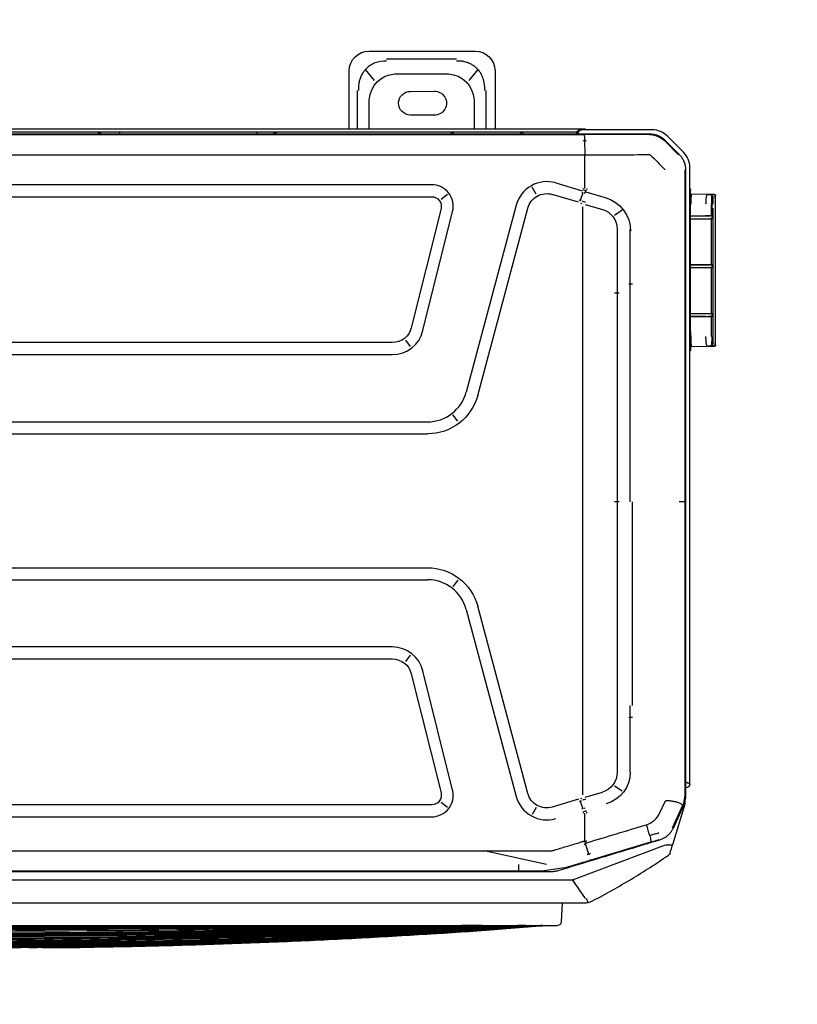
# Model space of a CAD drawing. Header units: millimetres. Extents: x -424979 to 718034, y -72486 to 344972.
# Tile 69 of 256: x 370256 to 371190, y 38106 to 39289. Entities that reach past the tile are written whole.
import ezdxf
from ezdxf import colors
from ezdxf.entities.mleader import LeaderData, LeaderLine
from ezdxf.math import Vec2, Vec3
from ezdxf.xclip import XClip

# ---------------------------------------------------------------- set-up
doc = ezdxf.new("R2010")
doc.units = ezdxf.units.MM
doc.header["$MEASUREMENT"] = 0
doc.header["$XCLIPFRAME"] = 0
doc.layers.add('0100_001_6_0_Nr_pióra__1', color=7, linetype='Continuous', lineweight=13)
doc.layers.add('IS_KLIM Opis_Średnice', color=7, linetype='Continuous', lineweight=9)
doc.layers.add('IS_KLIM_urządzenia', color=3, linetype='Continuous')
doc.layers.add('Rysunki i obrazki', color=7, linetype='Continuous')
picture_1 = doc.add_image_def('image6.tif', size_in_pixel=(4960, 3507))

# ---------------------------------------------------------------- blocks, each defined once
blk = doc.blocks.new('Rysunek_6_6', base_point=(-286891.4, 45461))
at = {"layer": '0100_001_6_0_Nr_pióra__1', "color": 7, "lineweight": 13}
image = blk.add_image(picture_1, insert=(-308193.9, 31056), size_in_units=(41994.7, 29692.6), rotation=-1.1954, dxfattribs=at)
image.set_boundary_path([(-0.5, -0.5), (4959.5, 3506.5)])
blk = doc.blocks.new('G$CE471A013')
at = {"linetype": 'Continuous'}
for p, q in [((-52.435, 41.216), (-57.735, 41.216)), ((-56.811, 40.816), (-53.307, 40.816)), ((-58.735, 40.216), (-58.735, 37.301)), ((-57.87, 40.295), (-57.426, 39.746)), ((-53.717, 40.077), (-56.401, 40.077)), ((-52.692, 39.746), (-52.248, 40.295)), ((-51.435, 37.301), (-51.435, 40.216)), ((-58.291, 37.3), (-58.291, 39.241)), ((-54.497, 39.198), (-55.697, 39.206)), ((-51.827, 39.241), (-51.827, 37.3)), ((-57.694, 38.769), (-57.694, 37.301)), ((-52.424, 37.301), (-52.424, 38.769)), ((-55.697, 38.006), (-54.497, 38.013)), ((-68.168, 36.156), (-67.37, 36.954)), ((-66.881, 36.958), (-66.893, 36.986)), ((-66.606, 37.271), (-63.067, 37.271)), ((23.598, 37.069), (-66.48, 37.069)), ((-66.462, 37.035), (-66.435, 37.035)), ((-66.435, 37.034), (-63.211, 37.029)), ((-63.256, 37.301), (6.245, 37.301)), ((-63.211, 37.029), (-21.491, 37.029)), ((-63.067, 37.271), (-63.006, 37.271)), ((-62.823, 37.151), (6.095, 37.151)), ((-46.818, 37.069), (-46.818, 37.151)), ((-39.955, 37.069), (-39.955, 37.151)), ((-67.244, 36.753), (-67.954, 36.043)), ((-67.906, 36.045), (-67.231, 36.718)), ((-63.222, 36.747), (-63.229, 36.025)), ((-67.906, 36.045), (-67.926, 36.025)), ((-63.231, 34.339), (-63.231, 36.025)), ((-68.16, 35.682), (-68.187, 35.693)), ((-68.485, 4.539), (-68.485, 35.393)), ((-68.27, 35.28), (-68.27, 3.917)), ((-68.237, 35.268), (-68.237, 18.659)), ((-61.773, 34.614), (-63.101, 34.22)), ((-55.564, 34.525), (12.681, 34.525)), ((-69.729, 34.04), (-69.624, 34.041)), ((-69.623, 34.041), (-69.624, 34.041)), ((-69.364, 34.043), (-68.578, 34.051)), ((-68.528, 33.352), (-68.528, 34.252)), ((-63.275, 34.162), (-64.302, 33.869)), ((-63.22, 34.09), (-63.293, 34.234)), ((-63.128, 34.119), (-62.999, 33.739)), ((-62.913, 33.65), (-61.603, 34.039)), ((-60.791, 34.052), (-60.595, 34.401)), ((-56.03, 33.809), (-56.346, 34.056)), ((-69.778, 26.937), (-69.778, 33.546)), ((-69.587, 33.547), (-69.586, 32.971)), ((-69.574, 32.977), (-69.574, 33.547)), ((-68.528, 33.852), (-68.558, 33.852)), ((-63.243, 33.54), (-64.111, 33.292)), ((-63.012, 33.616), (-63.073, 33.593)), ((-59.798, 33.508), (-57.288, 24.142)), ((12.681, 33.925), (-55.564, 33.925)), ((-69.66, 26.936), (-69.662, 33.348)), ((-69.661, 32.97), (-69.661, 33.348)), ((-68.528, 27.182), (-68.528, 33.352)), ((-65.097, 33.248), (-64.718, 32.988)), ((-63.11, 33.418), (-63.11, 29.549)), ((-57.867, 23.986), (-60.377, 33.353)), ((-55.124, 27.223), (-56.612, 33.184)), ((-56.03, 33.329), (-54.542, 27.368)), ((-69.645, 32.97), (-69.661, 32.97)), ((-69.66, 30.52), (-69.661, 32.82)), ((-69.645, 32.82), (-69.661, 32.82)), ((-69.585, 32.971), (-69.58, 32.976)), ((-69.584, 32.97), (-69.584, 32.82)), ((-69.573, 30.526), (-69.574, 32.82)), ((-68.528, 32.97), (-69.514, 32.97)), ((-68.528, 32.819), (-69.514, 32.82)), ((-68.553, 32.977), (-69.28, 32.98)), ((-65.503, 29.549), (-65.503, 32.296)), ((-64.853, 32.296), (-64.853, 29.549)), ((-69.644, 30.52), (-69.66, 30.52)), ((-69.66, 30.384), (-69.644, 30.384)), ((-69.66, 28.083), (-69.66, 30.384)), ((-69.584, 30.521), (-69.579, 30.526)), ((-69.579, 30.378), (-69.584, 30.382)), ((-69.583, 30.519), (-69.583, 30.384)), ((-69.573, 28.084), (-69.573, 30.377)), ((-68.528, 30.519), (-69.513, 30.519)), ((-68.528, 30.384), (-69.513, 30.384)), ((-68.553, 30.526), (-69.279, 30.53)), ((-68.553, 30.377), (-69.279, 30.373)), ((-65.61, 29.549), (-65.426, 29.549)), ((-65.503, 29.112), (-65.503, 29.549)), ((-65.503, 18.659), (-65.503, 29.112)), ((-64.717, 29.112), (-64.95, 29.112)), ((-64.853, 29.549), (-64.853, 29.112)), ((-64.853, 29.112), (-64.853, 18.659)), ((-63.11, 29.549), (-63.11, 7.87)), ((-69.66, 28.083), (-69.644, 28.083)), ((-69.659, 27.933), (-69.644, 27.933)), ((-69.659, 26.936), (-69.659, 27.933)), ((-69.583, 27.932), (-69.578, 27.927)), ((-69.582, 28.084), (-69.582, 27.934)), ((-69.572, 26.937), (-69.573, 27.926)), ((-68.528, 28.084), (-69.513, 28.084)), ((-68.528, 27.934), (-69.513, 27.934)), ((-69.278, 27.923), (-68.553, 27.927)), ((-68.528, 27.182), (-68.528, 26.282)), ((-68.558, 26.632), (-68.528, 26.632)), ((-54.509, 26.429), (-54.262, 26.745)), ((-53.591, 26.625), (10.708, 26.625)), ((-69.621, 26.443), (-69.729, 26.444)), ((-69.729, 26.444), (-69.621, 26.443)), ((-68.578, 26.433), (-69.362, 26.441)), ((-68.578, 26.432), (-69.362, 26.44)), ((10.708, 26.025), (-53.591, 26.025)), ((-56.871, 22.685), (-56.627, 23.003)), ((-21.491, 22.659), (-55.356, 22.659)), ((-21.491, 22.059), (-55.356, 22.059)), ((-68.237, 18.659), (-68.237, 6.47)), ((-65.61, 8.47), (-65.61, 18.659)), ((-64.95, 18.659), (-64.717, 18.659)), ((-64.853, 18.659), (-64.853, 7.87)), ((-21.391, 15.359), (-55.356, 15.359)), ((-56.871, 14.734), (-56.627, 14.416)), ((-21.391, 14.759), (-55.356, 14.759)), ((-60.377, 4.066), (-57.867, 13.432)), ((-57.288, 13.277), (-59.798, 3.911)), ((-53.591, 11.393), (10.708, 11.393)), ((-54.262, 10.674), (-54.509, 10.989)), ((10.708, 10.793), (-53.591, 10.793)), ((-56.612, 4.235), (-55.124, 10.196)), ((-54.542, 10.051), (-56.03, 4.09)), ((-65.503, 7.87), (-65.503, 8.47)), ((-65.61, 7.87), (-65.426, 7.87)), ((-65.503, 5.123), (-65.503, 7.87)), ((-64.853, 7.87), (-64.853, 5.123)), ((-63.11, 7.87), (-63.11, 4.001)), ((-68.237, 6.47), (-68.237, 3.923)), ((-68.27, 4.339), (-68.285, 4.339)), ((-65.097, 4.171), (-64.718, 4.43)), ((-63.243, 3.878), (-64.111, 4.126)), ((-68.257, 3.543), (-68.257, 3.8)), ((-67.63, 1.51), (-68.257, 3.543)), ((-68.245, 3.686), (-68.217, 3.692)), ((-68.172, 3.467), (-67.645, 2.317)), ((-67.621, 2.341), (-68.14, 3.475)), ((-66.99, 3.095), (-67.234, 3.626)), ((-62.999, 3.679), (-63.128, 3.299)), ((-63.012, 3.803), (-63.073, 3.826)), ((-62.913, 3.769), (-61.603, 3.38)), ((-56.346, 3.363), (-56.03, 3.61)), ((-55.564, 3.493), (12.681, 3.493)), ((-63.231, 1.667), (-63.231, 3.08)), ((-63.226, 3.33), (-63.183, 3.316)), ((-60.791, 3.367), (-60.595, 3.017)), ((12.681, 2.893), (-55.564, 2.893)), ((-67.353, 1.978), (-67.373, 1.954)), ((-63.552, 0.74), (-66.539, 1.639)), ((-63.424, 1.025), (-63.272, 1.544)), ((-67.249, 1.476), (-62.642, -0.258)), ((-61.319, 0.514), (-58.196, 1.188)), ((-62.213, 0.335), (-63.453, 0.711)), ((-59.916, 0.514), (-59.916, 0.179)), ((-62.213, 0.335), (-61.199, 0.184)), ((-61.726, 0.155), (-61.717, 0.191)), ((-61.567, 0.144), (18.685, 0.144)), ((-59.916, 0.184), (-61.199, 0.184)), ((-21.391, 0.184), (-59.916, 0.184)), ((-63.27, -1.193), (-62.633, -0.27)), ((-0.517, -0.263), (-62.643, -0.263)), ((-0.367, -1.413), (-63.178, -1.413)), ((-62.054, -2.359), (-62.12, -1.413)), ((-57.042, -2.545), (-61.855, -2.545)), ((-58.757, -2.545), (-58.757, -2.545)), ((-7.032, -2.545), (-57.042, -2.545))]:
    blk.add_line(p, q, dxfattribs=at)
for centre, radius, start, end in [((-57.735, 40.216), 1, 90, 180), ((-52.435, 40.216), 1, 0, 90), ((-55.701, 38.606), 0.6, 89.6384, 270.3616), ((-54.501, 38.606), 0.592, 270.3616, 89.6384), ((-63.256, 37.001), 0.3, 90, 115.8413), ((-63.006, 37.071), 0.2, 0, 90), ((-61.324, 33.099), 0.98, 15, 106.5295), ((-55.564, 33.445), 0.48, 90, 194.0167), ((-53.591, 27.605), 0.98, 194.0166, 270), ((-55.356, 24.659), 2.6, 195, 270), ((-55.356, 12.759), 2.6, 90, 165), ((-53.591, 9.813), 0.98, 90, 165.9834), ((-68.285, 4.539), 0.2, 180, 270), ((-61.324, 4.319), 0.98, 253.4705, 345), ((-55.564, 3.973), 0.48, 165.9833, 270), ((-67.307, 1.142), 0.2, 197.1413, 235.5064), ((-61.855, -2.345), 0.2, 184, 270)]:
    blk.add_arc(centre, radius, start, end, dxfattribs=at)
at = {"linetype": 'Continuous', "extrusion": (0, 0, -1)}
for centre, radius, start, end in [((66.606, 36.191), 1.08, 45, 90), ((67.405, 35.393), 1.08, 0, 45), ((61.324, 33.099), 1.58, 73.4706, 165), ((55.564, 33.445), 1.08, 345.9834, 90), ((53.591, 27.605), 1.58, 270, 345.9834), ((55.356, 24.659), 2, 270, 345), ((55.356, 12.759), 2, 15, 90), ((53.591, 9.813), 1.58, 14.0166, 90), ((55.564, 3.973), 1.08, 270, 14.0166), ((61.324, 4.319), 1.58, 195, 286.5294)]:
    blk.add_arc(centre, radius, start, end, dxfattribs=at)
at = {"linetype": 'Continuous'}
for centre, major_axis, ratio, start_param, end_param in [((-55.906, 38.207), (1.268, -1.569), 0.803018, 2.633487, 3.831894), ((-54.211, 38.207), (-1.268, -1.569), 0.803018, 2.451291, 3.649699), ((-63.067, 37.071), (0, -0.2), 0.831479, 1.570796, 3.141593), ((-47.823, 36.801), (0, 0.35), 0.690452, 6.119579, 6.283185), ((-69.728, 33.99), (-0.05, 0), 1, 5.572775, 6.283185), ((-69.728, 33.99), (-0.05, 0), 1, 4.722432, 5.271942), ((-68.428, 34.252), (0.1, 0), 1, 2.168878, 3.141593), ((-63.025, 33.944), (-1.913, -0.585), 0.178321, 4.710906, 4.798331), ((-62.672, 32.781), (-1.893, -0.646), 0.706819, 4.683881, 4.712375), ((-69.566, 33.543), (0, 0.7), 0.01995, 0.882039, 1.565858), ((-63.755, 32.198), (1.764, 0), 0.995519, 1.850018, 3.141593), ((-63.807, 32.296), (1.046, 0), 0.995519, 1.865841, 3.141593), ((-69.635, 32.971), (0.05, 0.0002), 0.017455, 4.162534, 6.265658), ((-69.383, 32.979), (0.494, 0.002), 0.017455, 4.153807, 4.444433), ((-69.383, 32.829), (0.494, 0.002), 0.017455, 4.153807, 4.444433), ((-69.38, 32.977), (0.2, 0.001), 0.017455, 1.047121, 3.124066), ((-68.578, 32.976), (0.05, 0.0002), 0.017455, 6.283104, 7.330301), ((-69.634, 30.521), (0.05, 0.0002), 0.017455, 4.162534, 6.265658), ((-69.634, 30.383), (-0.05, 0.0002), 0.017455, 3.15913, 5.262255), ((-69.383, 30.528), (0.494, 0.002), 0.017455, 4.153807, 4.444433), ((-69.383, 30.375), (-0.494, 0.002), 0.017455, 4.980355, 5.270981), ((-69.379, 30.527), (0.2, 0.001), 0.017455, 1.047121, 3.124066), ((-69.379, 30.377), (-0.2, 0.001), 0.017455, 0.017538, 2.094482), ((-68.578, 30.525), (0.05, 0.0002), 0.017455, 6.283104, 7.330301), ((-68.578, 30.378), (-0.05, 0.0002), 0.017455, 2.094477, 3.141674), ((-69.633, 27.932), (-0.05, 0.0002), 0.017455, 3.15913, 5.262255), ((-69.382, 28.075), (-0.494, 0.002), 0.017455, 4.980355, 5.270981), ((-69.382, 27.925), (-0.494, 0.002), 0.017455, 4.980355, 5.270981), ((-69.378, 27.926), (-0.2, 0.001), 0.017455, 0.017538, 2.094482), ((-68.578, 27.928), (-0.05, 0.0002), 0.017455, 2.094477, 3.141674), ((-69.728, 26.494), (-0.05, 0), 1, 0, 0.71037), ((-69.728, 26.494), (-0.05, 0), 1, 1.011256, 1.560766), ((-68.578, 26.383), (-0.05, 0), 1, 3.141593, 4.702359), ((-68.428, 26.282), (-0.1, 0), 1, 0, 0.972715), ((-63.863, 5.123), (1.64, 0), 0.995519, 3.141593, 4.441128), ((-63.807, 5.123), (1.046, 0), 0.995519, 3.141593, 4.417344), ((-63.025, 3.474), (-1.913, 0.585), 0.178321, 1.484854, 1.57228), ((-62.672, 4.635), (-1.919, 0.564), 0.705879, 1.540462, 1.56897)]:
    blk.add_ellipse(centre, major_axis=major_axis, ratio=ratio, start_param=start_param, end_param=end_param, dxfattribs=at)
for centre, major_axis, ratio in [((-68.253, 31.674), (0, -0.25), 0.017452), ((-68.253, 8.118), (0, 0.25), 0.017453)]:
    blk.add_ellipse(centre, major_axis=major_axis, ratio=ratio, dxfattribs=at)
for points, knots in [([(-56.811, 40.73), (-56.879, 40.73), (-57.013, 40.729), (-57.207, 40.695), (-57.389, 40.639), (-57.556, 40.558), (-57.708, 40.456), (-57.931, 40.251), (-58.174, 39.848), (-58.197, 39.452), (-58.21, 39.241)], [0, 0, 0, 0, 0.088396, 0.173346, 0.25543, 0.335293, 0.413632, 0.491185, 0.72797, 1, 1, 1, 1]), ([(-51.908, 39.241), (-51.908, 39.315), (-51.908, 39.459), (-51.94, 39.667), (-51.994, 39.861), (-52.07, 40.037), (-52.164, 40.195), (-52.353, 40.428), (-52.729, 40.688), (-53.109, 40.716), (-53.307, 40.73)], [0, 0, 0, 0, 0.095854, 0.186885, 0.2735, 0.35617, 0.435439, 0.51192, 0.746033, 1, 1, 1, 1]), ([(-66.48, 37.069), (-66.537, 37.067), (-66.65, 37.062), (-66.815, 37.021), (-66.972, 36.956), (-67.118, 36.868), (-67.202, 36.791), (-67.244, 36.753)], [0, 0, 0, 0, 0.199971, 0.399955, 0.599953, 0.799968, 1, 1, 1, 1]), ([(-66.462, 37.034), (-66.58, 37.034), (-66.698, 37.016), (-66.918, 36.942), (-67.02, 36.889), (-67.143, 36.798), (-67.174, 36.772), (-67.204, 36.744)], [0, 0, 0, 0, 0.434849, 0.434849, 0.850781, 0.850781, 1, 1, 1, 1]), ([(-63.228, 36.744), (-63.228, 36.769), (-63.227, 36.822), (-63.224, 36.893), (-63.22, 36.964), (-63.215, 37.012), (-63.211, 37.032), (-63.209, 37.034), (-63.208, 37.034)], [0, 0, 0, 0, 0.15377, 0.321137, 0.499606, 0.749362, 0.923428, 1, 1, 1, 1]), ([(-60.124, 37.07), (-60.124, 37.072), (-60.121, 37.095), (-60.115, 37.138), (-60.112, 37.146), (-60.11, 37.151)], [0, 0, 0, 0, 0.03411, 0.430836, 1, 1, 1, 1]), ([(-60.11, 37.151), (-60.089, 37.148), (-60.053, 37.143), (-60.007, 37.11), (-59.984, 37.083), (-59.975, 37.07)], [0, 0, 0, 0, 0.421216, 0.760733, 1, 1, 1, 1]), ([(-56.683, 37.073), (-56.667, 37.09), (-56.616, 37.134), (-56.56, 37.144), (-56.522, 37.151)], [0, 0, 0, 0, 0.322756, 1, 1, 1, 1]), ([(-56.522, 37.151), (-56.525, 37.149), (-56.529, 37.145), (-56.536, 37.119), (-56.539, 37.092), (-56.541, 37.076), (-56.541, 37.073)], [0, 0, 0, 0, 0.364896, 0.677617, 0.93837, 1, 1, 1, 1]), ([(-47.783, 37.146), (-47.752, 37.139), (-47.677, 37.121), (-47.618, 37.07), (-47.584, 37.04)], [0, 0, 0, 0, 0.419101, 1, 1, 1, 1]), ([(-47.74, 37.071), (-47.74, 37.074), (-47.74, 37.077), (-47.741, 37.1), (-47.745, 37.116), (-47.759, 37.135), (-47.766, 37.141), (-47.779, 37.145), (-47.781, 37.146), (-47.783, 37.146)], [0, 0, 0, 0, 0.074579, 0.074579, 0.595541, 0.595541, 0.936378, 0.936378, 1, 1, 1, 1]), ([(-39.051, 37.04), (-39.027, 37.061), (-38.983, 37.101), (-38.911, 37.134), (-38.865, 37.143), (-38.845, 37.147)], [0, 0, 0, 0, 0.405811, 0.73919, 1, 1, 1, 1]), ([(-38.846, 37.147), (-38.859, 37.145), (-38.867, 37.14), (-38.883, 37.125), (-38.888, 37.112), (-38.892, 37.088), (-38.892, 37.079), (-38.892, 37.069)], [0, 0, 0, 0, 0.330097, 0.330097, 0.779008, 0.779008, 1, 1, 1, 1]), ([(-67.954, 36.043), (-67.992, 36.002), (-68.068, 35.918), (-68.156, 35.772), (-68.221, 35.615), (-68.262, 35.449), (-68.267, 35.336), (-68.27, 35.28)], [0, 0, 0, 0, 0.200001, 0.400001, 0.599999, 0.799999, 1, 1, 1, 1]), ([(-69.731, 34.037), (-69.736, 34.037), (-69.744, 34.036), (-69.757, 34.031), (-69.768, 34.021), (-69.773, 34.013), (-69.775, 34.008)], [0, 0, 0, 0, 0.240387, 0.490724, 0.746129, 1, 1, 1, 1]), ([(-69.729, 34.04), (-69.731, 34.037), (-69.736, 34.032), (-69.741, 33.995), (-69.745, 33.949), (-69.749, 33.872), (-69.755, 33.742), (-69.755, 33.61), (-69.755, 33.546)], [0, 0, 0, 0, 0.163877, 0.30578, 0.42579, 0.524061, 0.77284, 1, 1, 1, 1]), ([(-69.662, 33.547), (-69.662, 33.576), (-69.662, 33.635), (-69.66, 33.722), (-69.657, 33.805), (-69.652, 33.897), (-69.645, 33.996), (-69.636, 34.023), (-69.631, 34.038)], [0, 0, 0, 0, 0.113787, 0.231188, 0.353199, 0.480712, 0.706712, 1, 1, 1, 1]), ([(-69.624, 34.041), (-69.611, 34.041), (-69.571, 34.041), (-69.476, 34.042), (-69.42, 34.043), (-69.364, 34.043)], [0, 0, 0, 0, 0.5, 0.5, 1, 1, 1, 1]), ([(-69.364, 34.043), (-69.382, 34.042), (-69.425, 34.04), (-69.489, 34.03), (-69.537, 34.017), (-69.563, 34.005), (-69.571, 33.999), (-69.574, 33.996)], [0, 0, 0, 0, 0.208735, 0.500317, 0.75027, 0.886014, 1, 1, 1, 1]), ([(-69.364, 34.043), (-69.358, 34.041), (-69.346, 34.036), (-69.329, 33.999), (-69.315, 33.953), (-69.299, 33.876), (-69.284, 33.747), (-69.282, 33.611), (-69.28, 33.547)], [0, 0, 0, 0, 0.170313, 0.316827, 0.439664, 0.539052, 0.783475, 1, 1, 1, 1]), ([(-68.553, 33.554), (-68.553, 33.585), (-68.554, 33.65), (-68.555, 33.743), (-68.557, 33.831), (-68.561, 33.927), (-68.57, 34.026), (-68.575, 34.042), (-68.578, 34.051)], [0, 0, 0, 0, 0.110388, 0.22525, 0.346033, 0.473982, 0.692647, 1, 1, 1, 1]), ([(-63.143, 34.328), (-63.143, 34.329), (-63.143, 34.329), (-63.143, 34.33), (-63.143, 34.331), (-63.143, 34.332), (-63.142, 34.333), (-63.14, 34.336), (-63.138, 34.337), (-63.136, 34.339)], [0, 0, 0, 0, 0.093535, 0.093535, 0.207433, 0.207433, 0.397418, 0.397418, 1, 1, 1, 1]), ([(-69.755, 26.937), (-69.755, 26.906), (-69.755, 26.843), (-69.754, 26.75), (-69.751, 26.662), (-69.747, 26.568), (-69.741, 26.47), (-69.733, 26.453), (-69.729, 26.444)], [0, 0, 0, 0, 0.112037, 0.228343, 0.350117, 0.478408, 0.69584, 1, 1, 1, 1]), ([(-69.628, 26.446), (-69.631, 26.452), (-69.636, 26.464), (-69.643, 26.504), (-69.647, 26.552), (-69.653, 26.63), (-69.659, 26.755), (-69.66, 26.877), (-69.66, 26.936)], [0, 0, 0, 0, 0.155708, 0.294413, 0.416247, 0.521413, 0.769796, 1, 1, 1, 1]), ([(-69.66, 26.936), (-69.66, 26.936), (-69.66, 26.936), (-69.66, 26.935), (-69.66, 26.935), (-69.66, 26.935), (-69.66, 26.935), (-69.66, 26.935), (-69.66, 26.935), (-69.66, 26.935), (-69.66, 26.935), (-69.66, 26.935), (-69.66, 26.935), (-69.66, 26.935), (-69.659, 26.935), (-69.659, 26.935), (-69.659, 26.935), (-69.659, 26.935), (-69.659, 26.935), (-69.659, 26.935), (-69.659, 26.936), (-69.659, 26.936), (-69.659, 26.936), (-69.659, 26.936)], [0, 0, 0, 0, 0.260232, 0.260232, 0.390152, 0.390152, 0.455589, 0.455589, 0.478138, 0.478138, 0.494719, 0.494719, 0.511416, 0.511416, 0.530341, 0.530341, 0.56043, 0.56043, 0.637843, 0.637843, 0.878219, 0.878219, 1, 1, 1, 1]), ([(-69.278, 26.937), (-69.278, 26.906), (-69.279, 26.841), (-69.284, 26.748), (-69.291, 26.659), (-69.304, 26.563), (-69.33, 26.465), (-69.35, 26.45), (-69.362, 26.441)], [0, 0, 0, 0, 0.106421, 0.217828, 0.336261, 0.463423, 0.684856, 1, 1, 1, 1]), ([(-68.578, 26.433), (-68.576, 26.435), (-68.573, 26.44), (-68.568, 26.477), (-68.564, 26.523), (-68.558, 26.601), (-68.555, 26.731), (-68.554, 26.866), (-68.553, 26.93)], [0, 0, 0, 0, 0.165725, 0.30897, 0.429832, 0.528492, 0.775962, 1, 1, 1, 1]), ([(-69.775, 26.476), (-69.773, 26.471), (-69.768, 26.463), (-69.757, 26.453), (-69.744, 26.447), (-69.736, 26.446), (-69.731, 26.447)], [0, 0, 0, 0, 0.253869, 0.509276, 0.759614, 1, 1, 1, 1]), ([(-69.444, 26.441), (-69.471, 26.442), (-69.497, 26.442), (-69.568, 26.443), (-69.608, 26.443), (-69.621, 26.443)], [0, 0, 0, 0, 0.333624, 0.333624, 1, 1, 1, 1]), ([(-69.572, 26.487), (-69.568, 26.485), (-69.561, 26.479), (-69.534, 26.467), (-69.487, 26.453), (-69.423, 26.443), (-69.38, 26.441), (-69.362, 26.441)], [0, 0, 0, 0, 0.114672, 0.250015, 0.500029, 0.791569, 1, 1, 1, 1]), ([(-68.485, 4.539), (-68.482, 4.54), (-68.478, 4.542), (-68.441, 4.559), (-68.377, 4.586), (-68.314, 4.615), (-68.274, 4.633), (-68.27, 4.635)], [0, 0, 0, 0, 0.211963, 0.434536, 0.670027, 0.964306, 1, 1, 1, 1]), ([(-68.27, 3.917), (-68.268, 3.865), (-68.263, 3.762), (-68.23, 3.61), (-68.191, 3.514), (-68.172, 3.467)], [0, 0, 0, 0, 0.333328, 0.666661, 1, 1, 1, 1]), ([(-68.139, 3.478), (-68.202, 3.616), (-68.237, 3.769), (-68.237, 3.922), (-68.237, 3.923), (-68.237, 3.923)], [0, 0, 0, 0, 0.999505, 0.999505, 1, 1, 1, 1]), ([(-67.882, 3.629), (-67.905, 3.617), (-67.954, 3.591), (-68.019, 3.555), (-68.083, 3.516), (-68.133, 3.483), (-68.141, 3.477), (-68.144, 3.474)], [0, 0, 0, 0, 0.154479, 0.322184, 0.503043, 0.755741, 1, 1, 1, 1]), ([(-67.234, 3.626), (-67.24, 3.639), (-67.253, 3.665), (-67.285, 3.697), (-67.327, 3.71), (-67.385, 3.713), (-67.442, 3.708), (-67.498, 3.7), (-67.554, 3.692), (-67.624, 3.68), (-67.734, 3.66), (-67.815, 3.644), (-67.869, 3.634)], [0, 0, 0, 0, 0.063444, 0.125641, 0.187787, 0.250691, 0.375621, 0.43817, 0.500642, 0.625445, 0.750334, 1, 1, 1, 1]), ([(-63.143, 3.09), (-63.143, 3.09), (-63.143, 3.09), (-63.143, 3.089), (-63.143, 3.088), (-63.143, 3.087), (-63.142, 3.086), (-63.14, 3.083), (-63.138, 3.081), (-63.136, 3.08)], [0, 0, 0, 0, 0.093535, 0.093535, 0.207433, 0.207433, 0.397418, 0.397418, 1, 1, 1, 1]), ([(-63.371, 1.611), (-63.853, 1.756), (-64.335, 1.901), (-65.319, 2.197), (-65.821, 2.349), (-66.322, 2.5)], [0, 0, 0, 0, 0.489998, 0.489998, 1, 1, 1, 1]), ([(-67.645, 2.317), (-67.622, 2.272), (-67.576, 2.182), (-67.483, 2.059), (-67.374, 1.949), (-67.251, 1.857), (-67.117, 1.782), (-67.022, 1.75), (-66.975, 1.733)], [0, 0, 0, 0, 0.164732, 0.332464, 0.501556, 0.670288, 0.836962, 1, 1, 1, 1]), ([(-66.935, 2.088), (-66.93, 2.086), (-66.924, 2.084), (-66.849, 2.059), (-66.778, 2.037), (-66.635, 1.999), (-66.564, 1.982), (-66.486, 1.966), (-66.482, 1.966), (-66.477, 1.965)], [0, 0, 0, 0, 0.036866, 0.036866, 0.504699, 0.504699, 0.970315, 0.970315, 1, 1, 1, 1]), ([(-67.498, 1.083), (-67.535, 1.203), (-67.572, 1.322), (-67.616, 1.464), (-67.623, 1.487), (-67.63, 1.51)], [0, 0, 0, 0, 0.83827, 0.83827, 1, 1, 1, 1]), ([(-67.63, 1.51), (-67.63, 1.509), (-67.63, 1.509), (-67.626, 1.499), (-67.616, 1.49), (-67.582, 1.479), (-67.559, 1.476), (-67.503, 1.475), (-67.469, 1.478), (-67.42, 1.485), (-67.406, 1.487), (-67.392, 1.49)], [0, 0, 0, 0, 0.003941, 0.003941, 0.301622, 0.301622, 0.599603, 0.599603, 0.892581, 0.892581, 1, 1, 1, 1]), ([(-67.249, 1.476), (-67.253, 1.478), (-67.257, 1.479), (-67.304, 1.494), (-67.351, 1.499), (-67.392, 1.49)], [0, 0, 0, 0, 0.086433, 0.086433, 1, 1, 1, 1]), ([(-66.975, 1.733), (-66.924, 1.718), (-66.873, 1.702), (-66.618, 1.625), (-66.414, 1.564), (-65.393, 1.255), (-64.576, 1.007), (-63.133, 0.57), (-62.507, 0.38), (-61.881, 0.19)], [0, 0, 0, 0, 0.030057, 0.030057, 0.150285, 0.150285, 0.631198, 0.631198, 1, 1, 1, 1]), ([(-66.477, 1.965), (-66.49, 1.918), (-66.502, 1.872), (-66.521, 1.791), (-66.528, 1.754), (-66.538, 1.694), (-66.541, 1.671), (-66.541, 1.644), (-66.539, 1.637), (-66.536, 1.633), (-66.536, 1.633), (-66.535, 1.633)], [0, 0, 0, 0, 0.2609, 0.2609, 0.5218, 0.5218, 0.782701, 0.782701, 0.970671, 0.970671, 1, 1, 1, 1]), ([(-63.352, 1.601), (-63.34, 1.592), (-63.315, 1.572), (-63.263, 1.537), (-63.223, 1.513), (-63.196, 1.497)], [0, 0, 0, 0, 0.24998, 0.499983, 1, 1, 1, 1]), ([(-63.325, 1.671), (-63.294, 1.669), (-63.232, 1.666), (-63.17, 1.665), (-63.139, 1.664)], [0, 0, 0, 0, 0.499978, 1, 1, 1, 1]), ([(-61.71, 1.231), (-61.807, 1.26), (-61.999, 1.319), (-62.288, 1.406), (-62.577, 1.494), (-62.77, 1.552), (-62.905, 1.593), (-62.943, 1.605), (-63.033, 1.632), (-63.085, 1.648), (-63.136, 1.663)], [0, 0, 0, 0, 0.202609, 0.405217, 0.607826, 0.810435, 0.810435, 0.891478, 0.891478, 1, 1, 1, 1]), ([(-63.36, 1.017), (-63.366, 1.016), (-63.377, 1.015), (-63.4, 1.019), (-63.428, 1.026), (-63.462, 1.037), (-63.481, 1.05), (-63.491, 1.056)], [0, 0, 0, 0, 0.124243, 0.250098, 0.500245, 0.750313, 1, 1, 1, 1]), ([(-63.642, -1.299), (-64.293, -0.958), (-64.934, -0.598), (-66.193, 0.161), (-66.811, 0.559), (-67.416, 0.974)], [0, 0, 0, 0, 0.5, 0.5, 1, 1, 1, 1]), ([(-61.881, 0.19), (-61.829, 0.177), (-61.727, 0.15), (-61.62, 0.146), (-61.567, 0.144)], [0, 0, 0, 0, 0.498926, 1, 1, 1, 1]), ([(-62.706, -0.265), (-62.705, -0.265), (-62.704, -0.265), (-62.684, -0.265), (-62.664, -0.265), (-62.644, -0.265)], [0, 0, 0, 0, 0.032778, 0.032778, 1, 1, 1, 1]), ([(-62.644, -0.265), (-62.641, -0.253), (-62.639, -0.241), (-62.637, -0.229), (-62.637, -0.228), (-62.637, -0.228)], [0, 0, 0, 0, 0.960053, 0.960053, 1, 1, 1, 1]), ([(-62.644, -0.265), (-62.622, -0.275), (-62.601, -0.285), (-62.579, -0.295), (-62.578, -0.296), (-62.578, -0.296)], [0, 0, 0, 0, 0.968586, 0.968586, 1, 1, 1, 1]), ([(-63.178, -1.413), (-63.178, -1.413), (-63.179, -1.413), (-63.182, -1.413), (-63.184, -1.413), (-63.196, -1.413), (-63.206, -1.413), (-63.275, -1.41), (-63.334, -1.402), (-63.392, -1.39)], [0, 0, 0, 0, 0.008756, 0.008756, 0.040334, 0.040334, 0.177893, 0.177893, 1, 1, 1, 1]), ([(-63.388, -1.36), (-63.387, -1.357), (-63.385, -1.355), (-63.373, -1.33), (-63.36, -1.303), (-63.334, -1.259), (-63.323, -1.243), (-63.31, -1.227)], [0, 0, 0, 0, 0.07944, 0.07944, 0.676385, 0.676385, 1, 1, 1, 1]), ([(-63.318, -1.212), (-63.321, -1.211), (-63.325, -1.211), (-63.329, -1.211), (-63.329, -1.211), (-63.33, -1.211)], [0, 0, 0, 0, 0.895907, 0.895907, 1, 1, 1, 1]), ([(-63.314, -1.199), (-63.314, -1.2), (-63.314, -1.2), (-63.315, -1.204), (-63.316, -1.208), (-63.318, -1.212)], [0, 0, 0, 0, 0.075095, 0.075095, 1, 1, 1, 1]), ([(-63.318, -1.212), (-63.311, -1.226), (-63.304, -1.24), (-63.296, -1.253), (-63.296, -1.253), (-63.296, -1.254)], [0, 0, 0, 0, 0.958709, 0.958709, 1, 1, 1, 1]), ([(-32.037, -3.261), (-36.938, -3.218), (-41.838, -3.138), (-51.533, -2.903), (-56.327, -2.75), (-61.119, -2.546)], [0, 0, 0, 0, 0.505409, 0.505409, 1, 1, 1, 1]), ([(-61.118, -2.551), (-56.329, -2.844), (-51.536, -3.059), (-41.841, -3.378), (-36.939, -3.481), (-32.037, -3.525)], [0, 0, 0, 0, 0.494599, 0.494599, 1, 1, 1, 1]), ([(-32.037, -3.496), (-36.939, -3.451), (-41.841, -3.35), (-51.536, -3.04), (-56.329, -2.832), (-61.118, -2.551)], [0, 0, 0, 0, 0.505401, 0.505401, 1, 1, 1, 1]), ([(-61.118, -2.551), (-56.329, -2.832), (-51.536, -3.039), (-41.841, -3.349), (-36.939, -3.45), (-32.037, -3.494)], [0, 0, 0, 0, 0.494599, 0.494599, 1, 1, 1, 1]), ([(-32.037, -3.553), (-36.94, -3.512), (-41.841, -3.407), (-51.536, -3.079), (-56.33, -2.856), (-61.118, -2.552)], [0, 0, 0, 0, 0.505401, 0.505401, 1, 1, 1, 1]), ([(-32.037, -3.526), (-36.939, -3.483), (-41.841, -3.38), (-51.536, -3.06), (-56.329, -2.845), (-61.118, -2.552)], [0, 0, 0, 0, 0.505401, 0.505401, 1, 1, 1, 1]), ([(-32.037, -3.6), (-36.94, -3.563), (-41.842, -3.457), (-51.537, -3.114), (-56.33, -2.879), (-61.118, -2.553)], [0, 0, 0, 0, 0.505401, 0.505401, 1, 1, 1, 1]), ([(-32.037, -3.578), (-36.94, -3.538), (-41.842, -3.433), (-51.537, -3.097), (-56.33, -2.868), (-61.118, -2.553)], [0, 0, 0, 0, 0.505401, 0.505401, 1, 1, 1, 1]), ([(-32.037, -3.619), (-36.94, -3.585), (-41.843, -3.48), (-51.538, -3.13), (-56.331, -2.889), (-61.118, -2.554)], [0, 0, 0, 0, 0.505401, 0.505401, 1, 1, 1, 1]), ([(-32.037, -3.39), (-36.939, -3.345), (-41.84, -3.252), (-51.533, -2.975), (-56.326, -2.793), (-61.115, -2.549)], [0, 0, 0, 0, 0.505465, 0.505465, 1, 1, 1, 1]), ([(-61.106, -2.549), (-56.319, -2.779), (-51.53, -2.951), (-41.839, -3.214), (-36.938, -3.303), (-32.037, -3.348)], [0, 0, 0, 0, 0.494375, 0.494375, 1, 1, 1, 1]), ([(-39.382, -3.21), (-41.835, -3.167), (-44.287, -3.114), (-51.511, -2.928), (-56.282, -2.766), (-61.051, -2.55)], [0, 0, 0, 0, 0.339395, 0.339395, 1, 1, 1, 1]), ([(-32.037, -3.111), (-36.937, -3.076), (-41.838, -3.01), (-51.506, -2.824), (-56.274, -2.704), (-61.042, -2.546)], [0, 0, 0, 0, 0.50677, 0.50677, 1, 1, 1, 1]), ([(-32.037, -3.058), (-36.937, -3.025), (-41.837, -2.966), (-51.506, -2.797), (-56.274, -2.688), (-61.041, -2.545)], [0, 0, 0, 0, 0.506778, 0.506778, 1, 1, 1, 1]), ([(-61.021, -2.546), (-56.261, -2.688), (-51.499, -2.795), (-41.837, -2.964), (-36.937, -3.023), (-32.037, -3.056)], [0, 0, 0, 0, 0.492868, 0.492868, 1, 1, 1, 1]), ([(-32.037, -3.349), (-36.938, -3.305), (-41.839, -3.215), (-51.494, -2.953), (-56.248, -2.782), (-61, -2.554)], [0, 0, 0, 0, 0.507485, 0.507485, 1, 1, 1, 1]), ([(-32.037, -3.213), (-36.938, -3.173), (-41.838, -3.097), (-51.488, -2.878), (-56.237, -2.737), (-60.984, -2.551)], [0, 0, 0, 0, 0.507767, 0.507767, 1, 1, 1, 1]), ([(-60.984, -2.551), (-56.237, -2.736), (-51.488, -2.877), (-41.838, -3.095), (-36.938, -3.17), (-32.037, -3.211)], [0, 0, 0, 0, 0.492233, 0.492233, 1, 1, 1, 1]), ([(-60.984, -2.552), (-56.237, -2.752), (-51.488, -2.903), (-41.839, -3.136), (-36.938, -3.216), (-32.037, -3.259)], [0, 0, 0, 0, 0.492233, 0.492233, 1, 1, 1, 1]), ([(-32.037, -2.947), (-34.87, -2.932), (-37.702, -2.91), (-43.368, -2.851), (-46.201, -2.816), (-51.866, -2.73), (-54.699, -2.68), (-58.666, -2.597), (-59.8, -2.572), (-60.934, -2.546)], [0, 0, 0, 0, 0.294057, 0.294057, 0.58814, 0.58814, 0.882227, 0.882227, 1, 1, 1, 1]), ([(-60.894, -2.547), (-58.354, -2.605), (-55.814, -2.657), (-50.519, -2.751), (-47.764, -2.792), (-42.254, -2.862), (-39.498, -2.891), (-35.174, -2.926), (-33.606, -2.936), (-32.037, -2.945)], [0, 0, 0, 0, 0.264103, 0.264103, 0.550513, 0.550513, 0.836923, 0.836923, 1, 1, 1, 1]), ([(-36.523, -3.657), (-37.477, -3.646), (-39.655, -3.612), (-43.056, -3.531), (-46.726, -3.409), (-50.395, -3.252), (-55.081, -3.004), (-58.542, -2.766), (-60.779, -2.585)], [0, 0, 0, 0, 0.11788, 0.269085, 0.420289, 0.571494, 0.722699, 1, 1, 1, 1]), ([(-54.409, -2.619), (-55.794, -2.605), (-57.18, -2.589), (-59.248, -2.563), (-59.931, -2.554), (-60.615, -2.545)], [0, 0, 0, 0, 0.669634, 0.669634, 1, 1, 1, 1]), ([(-60.501, -2.547), (-57.467, -2.586), (-54.433, -2.62), (-49.709, -2.664), (-48.019, -2.679), (-42.949, -2.718), (-39.569, -2.739), (-34.805, -2.76), (-33.421, -2.765), (-32.037, -2.77)], [0, 0, 0, 0, 0.319801, 0.319801, 0.497905, 0.497905, 0.854114, 0.854114, 1, 1, 1, 1]), ([(-32.037, -2.713), (-34.859, -2.706), (-37.681, -2.696), (-41.915, -2.677), (-43.326, -2.67), (-47.56, -2.647), (-50.382, -2.629), (-55.564, -2.59), (-57.923, -2.569), (-60.283, -2.546)], [0, 0, 0, 0, 0.299747, 0.299747, 0.449624, 0.449624, 0.749381, 0.749381, 1, 1, 1, 1]), ([(-60.283, -2.546), (-58.036, -2.568), (-55.79, -2.587), (-52.212, -2.614), (-50.88, -2.623), (-46.883, -2.65), (-44.219, -2.664), (-38.89, -2.689), (-36.225, -2.699), (-33.053, -2.707), (-32.545, -2.709), (-32.037, -2.71)], [0, 0, 0, 0, 0.238571, 0.238571, 0.380065, 0.380065, 0.663055, 0.663055, 0.946044, 0.946044, 1, 1, 1, 1]), ([(-32.037, -3.463), (-36.939, -3.418), (-41.84, -3.319), (-51.147, -3.031), (-55.552, -2.852), (-59.955, -2.614)], [0, 0, 0, 0, 0.526489, 0.526489, 1, 1, 1, 1]), ([(-36.416, -3.652), (-40.589, -3.601), (-44.763, -3.485), (-52.262, -3.158), (-55.59, -2.969), (-58.914, -2.726)], [0, 0, 0, 0, 0.556048, 0.556048, 1, 1, 1, 1]), ([(-58.595, -2.749), (-55.376, -2.981), (-52.152, -3.162), (-44.756, -3.484), (-40.581, -3.6), (-36.405, -3.652)], [0, 0, 0, 0, 0.435984, 0.435984, 1, 1, 1, 1]), ([(-58.452, -2.755), (-55.219, -2.983), (-51.984, -3.161), (-44.514, -3.48), (-40.279, -3.596), (-36.043, -3.648)], [0, 0, 0, 0, 0.433408, 0.433408, 1, 1, 1, 1]), ([(-36.066, -3.648), (-40.298, -3.596), (-44.529, -3.48), (-51.964, -3.162), (-55.17, -2.986), (-58.372, -2.761)], [0, 0, 0, 0, 0.568697, 0.568697, 1, 1, 1, 1]), ([(-58.091, -2.545), (-55.347, -2.562), (-52.602, -2.575), (-48.884, -2.591), (-47.911, -2.595), (-44.991, -2.607), (-43.045, -2.613), (-39.152, -2.625), (-37.205, -2.63), (-34.185, -2.636), (-33.111, -2.638), (-32.037, -2.639)], [0, 0, 0, 0, 0.31601, 0.31601, 0.42808, 0.42808, 0.652219, 0.652219, 0.876357, 0.876357, 1, 1, 1, 1]), ([(-57.423, -2.786), (-53.865, -2.995), (-50.304, -3.157), (-41.842, -3.456), (-36.94, -3.562), (-32.037, -3.599)], [0, 0, 0, 0, 0.420951, 0.420951, 1, 1, 1, 1]), ([(-56.809, -2.838), (-53.456, -3.04), (-50.1, -3.198), (-41.843, -3.499), (-36.94, -3.605), (-32.037, -3.636)], [0, 0, 0, 0, 0.406561, 0.406561, 1, 1, 1, 1]), ([(-56.729, -2.835), (-53.402, -3.029), (-50.073, -3.182), (-41.843, -3.479), (-36.94, -3.585), (-32.037, -3.619)], [0, 0, 0, 0, 0.40464, 0.40464, 1, 1, 1, 1]), ([(-32.037, -2.583), (-36.954, -2.579), (-41.87, -2.572), (-49.186, -2.558), (-51.586, -2.553), (-53.986, -2.547)], [0, 0, 0, 0, 0.672022, 0.672022, 1, 1, 1, 1]), ([(-34.126, -3.648), (-38.681, -3.606), (-43.236, -3.494), (-50.098, -3.221), (-52.408, -3.111), (-54.717, -2.979)], [0, 0, 0, 0, 0.663309, 0.663309, 1, 1, 1, 1]), ([(-35.398, -3.646), (-39.741, -3.597), (-44.084, -3.482), (-50.496, -3.215), (-52.567, -3.113), (-54.638, -2.993)], [0, 0, 0, 0, 0.676819, 0.676819, 1, 1, 1, 1]), ([(-54.636, -3.017), (-52.753, -3.131), (-50.87, -3.228), (-48.481, -3.333), (-47.975, -3.354), (-47.469, -3.374)], [0, 0, 0, 0, 0.788325, 0.788325, 1, 1, 1, 1]), ([(-53.301, -3.067), (-51.669, -3.156), (-50.036, -3.233), (-44.057, -3.482), (-39.707, -3.597), (-35.357, -3.646)], [0, 0, 0, 0, 0.273091, 0.273091, 1, 1, 1, 1]), ([(-51.456, -3.137), (-49.886, -3.212), (-48.315, -3.278), (-41.843, -3.518), (-36.941, -3.623), (-32.037, -3.65)], [0, 0, 0, 0, 0.242783, 0.242783, 1, 1, 1, 1]), ([(-48.23, -3.208), (-47.734, -3.227), (-47.238, -3.245), (-41.842, -3.432), (-36.94, -3.537), (-32.037, -3.577)], [0, 0, 0, 0, 0.091941, 0.091941, 1, 1, 1, 1]), ([(-36.544, -3.604), (-39.945, -3.553), (-43.345, -3.464), (-46.826, -3.335), (-46.909, -3.332), (-46.992, -3.329)], [0, 0, 0, 0, 0.976248, 0.976248, 1, 1, 1, 1])]:
    blk.add_open_spline(points, degree=3, knots=knots, dxfattribs=at)
for points, degree in [([(-67.232, 36.724), (-67.223, 36.733), (-67.214, 36.742), (-67.205, 36.751)], 3), ([(-63.32, 36.7), (-63.289, 36.715), (-63.259, 36.729), (-63.228, 36.744)], 3), ([(-63.228, 36.744), (-63.198, 36.729), (-63.168, 36.714), (-63.138, 36.7)], 3), ([(-66.522, 36.008), (-66.752, 35.779), (-66.981, 35.549), (-67.211, 35.32)], 3), ([(-66.466, 36.031), (-66.488, 36.031), (-66.507, 36.023), (-66.522, 36.008)], 3), ([(-63.326, 36.025), (-64.372, 36.027), (-65.419, 36.029), (-66.466, 36.031)], 3), ([(-63.325, 36.025), (-63.325, 36.025), (-63.325, 36.025), (-63.326, 36.025)], 3), ([(-63.137, 36.025), (-63.2, 36.025), (-63.262, 36.025), (-63.325, 36.025)], 3), ([(-63.137, 36.025), (-63.137, 36.025), (-63.137, 36.025), (-63.136, 36.025)], 3), ([(-21.491, 36.025), (-63.136, 36.025)], 1), ([(-67.211, 35.32), (-67.226, 35.305), (-67.234, 35.287), (-67.234, 35.265)], 3), ([(-69.631, 34.038), (-69.628, 34.039), (-69.626, 34.04), (-69.624, 34.041)], 3), ([(-69.615, 34.04), (-69.625, 34.041)], 1), ([(-63.325, 34.339), (-63.325, 34.317), (-63.322, 34.295), (-63.315, 34.274)], 3), ([(-63.074, 34.136), (-63.074, 34.137), (-63.074, 34.137), (-63.074, 34.137)], 3), ([(-69.778, 33.546), (-69.778, 33.59), (-69.778, 33.676), (-69.778, 33.757), (-69.778, 33.829), (-69.778, 33.891), (-69.778, 33.939), (-69.778, 33.973), (-69.778, 33.99), (-69.778, 33.99)], 2), ([(-69.577, 33.988), (-69.578, 33.983), (-69.58, 33.96), (-69.581, 33.923), (-69.582, 33.873), (-69.583, 33.813), (-69.584, 33.744), (-69.585, 33.668), (-69.585, 33.588), (-69.585, 33.547)], 2), ([(-63.266, 33.645), (-63.214, 33.66), (-63.163, 33.677), (-63.113, 33.696)], 3), ([(-63.052, 33.72), (-63.017, 33.733), (-62.981, 33.746), (-62.944, 33.757)], 3), ([(-69.778, 26.494), (-69.778, 26.494), (-69.778, 26.511), (-69.778, 26.544), (-69.778, 26.593), (-69.778, 26.654), (-69.778, 26.727), (-69.778, 26.808), (-69.778, 26.893), (-69.778, 26.937)], 2), ([(-69.583, 26.936), (-69.583, 26.896), (-69.583, 26.816), (-69.582, 26.74), (-69.581, 26.671), (-69.58, 26.611), (-69.579, 26.561), (-69.577, 26.524), (-69.576, 26.5), (-69.575, 26.496)], 2), ([(-69.621, 26.443), (-69.624, 26.444), (-69.626, 26.445), (-69.628, 26.446)], 3), ([(-68.144, 3.473), (-68.144, 3.473), (-68.144, 3.473), (-68.144, 3.474)], 3), ([(-67.869, 3.634), (-67.873, 3.633), (-67.878, 3.631), (-67.882, 3.629)], 3), ([(-63.266, 3.774), (-63.214, 3.759), (-63.163, 3.742), (-63.113, 3.722)], 3), ([(-63.052, 3.699), (-63.017, 3.685), (-62.981, 3.673), (-62.944, 3.662)], 3), ([(-66.322, 2.5), (-66.608, 2.594), (-66.864, 2.821), (-66.99, 3.095)], 3), ([(-63.325, 3.08), (-63.325, 3.101), (-63.322, 3.123), (-63.315, 3.144)], 3), ([(-63.074, 3.282), (-63.074, 3.282), (-63.074, 3.282), (-63.074, 3.282)], 3), ([(-66.477, 1.965), (-66.428, 2.14), (-66.376, 2.319), (-66.322, 2.5)], 3), ([(-66.535, 1.633), (-66.676, 1.675), (-66.816, 1.717), (-66.955, 1.758)], 3), ([(-66.477, 1.965), (-66.477, 1.965)], 1), ([(-63.352, 1.601), (-63.358, 1.606), (-63.364, 1.609), (-63.371, 1.611)], 3), ([(-63.284, 1.551), (-63.258, 1.585), (-63.242, 1.625), (-63.235, 1.667)], 3), ([(-63.136, 1.663), (-63.137, 1.664), (-63.138, 1.664), (-63.139, 1.664)], 3), ([(-63.491, 1.056), (-63.496, 1.061), (-63.501, 1.066), (-63.506, 1.07)], 3), ([(-63.34, 1.02), (-63.346, 1.019), (-63.353, 1.018), (-63.36, 1.017)], 3), ([(-21.391, 1.188), (-34.734, 1.188), (-48.077, 1.188), (-61.42, 1.188)], 3), ([(-67.416, 0.974), (-67.419, 0.976), (-67.421, 0.977), (-67.421, 0.977)], 3), ([(-63.548, 0.733), (-63.517, 0.724), (-63.486, 0.715), (-63.454, 0.705)], 3), ([(-63.392, -1.39), (-63.48, -1.37), (-63.564, -1.34), (-63.642, -1.299)], 3), ([(-60.984, -2.557), (-61.029, -2.554), (-61.074, -2.552), (-61.119, -2.549)], 3), ([(-61.119, -2.549), (-60.758, -2.569), (-60.398, -2.588), (-60.038, -2.606)], 3), ([(-61.118, -2.552), (-61.073, -2.555), (-61.028, -2.558), (-60.983, -2.561)], 3), ([(-61.118, -2.553), (-61.073, -2.556), (-61.028, -2.559), (-60.983, -2.562)], 3), ([(-61.117, -2.549), (-61.073, -2.551), (-61.029, -2.553), (-60.985, -2.555)], 3), ([(-61.052, -2.55), (-61.052, -2.55), (-61.052, -2.55)], 2), ([(-61.05, -2.559), (-61.05, -2.559), (-61.05, -2.559)], 2), ([(-56.489, -2.858), (-58.01, -2.768), (-59.53, -2.669), (-61.05, -2.559)], 3), ([(-61.05, -2.56), (-61.05, -2.56), (-61.05, -2.56)], 2), ([(-58.451, -2.742), (-59.317, -2.684), (-60.184, -2.624), (-61.05, -2.56)], 3), ([(-32.037, -3.003), (-41.686, -2.945), (-51.334, -2.803), (-60.98, -2.546)], 3), ([(-32.037, -2.832), (-41.595, -2.794), (-51.153, -2.706), (-60.71, -2.546)], 3), ([(-59.949, -2.614), (-59.446, -2.642), (-58.942, -2.668), (-58.439, -2.693)], 3), ([(-56.364, -2.556), (-56.965, -2.553), (-57.566, -2.549), (-58.167, -2.545)], 3), ([(-58.107, -2.774), (-56.601, -2.877), (-55.093, -2.969), (-53.585, -3.052)], 3), ([(-57.894, -2.783), (-56.895, -2.849), (-55.896, -2.911), (-54.896, -2.968)], 3), ([(-56.751, -2.85), (-57.061, -2.831), (-57.37, -2.812), (-57.679, -2.792)], 3), ([(-39.789, -2.869), (-42.145, -2.844), (-44.502, -2.813), (-46.859, -2.776)], 3), ([(-32.037, -2.642), (-35.976, -2.636), (-39.916, -2.626), (-43.855, -2.612)], 3), ([(-48.033, -3.288), (-49.878, -3.215), (-51.724, -3.13), (-53.569, -3.032)], 3), ([(-50.065, -3.188), (-51.204, -3.139), (-52.344, -3.084), (-53.483, -3.025)], 3), ([(-36.888, -3.582), (-40.167, -3.529), (-43.445, -3.442), (-46.721, -3.323)], 3), ([(-41.256, -3.247), (-38.183, -3.313), (-35.11, -3.36), (-32.037, -3.388)], 3), ([(-39.963, -3.342), (-37.321, -3.397), (-34.679, -3.437), (-32.037, -3.462)], 3), ([(-37.196, -3.36), (-35.477, -3.388), (-33.757, -3.41), (-32.037, -3.426)], 3), ([(-40.922, -3.533), (-38.628, -3.589), (-36.333, -3.627), (-34.038, -3.648)], 3), ([(-36.523, -3.657), (-36.522, -3.684)], 1), ([(-36.523, -3.657), (-36.523, -3.657), (-36.523, -3.657), (-36.523, -3.657)], 3), ([(-36.416, -3.652), (-36.412, -3.652), (-36.409, -3.652), (-36.405, -3.652)], 3), ([(-36.066, -3.648), (-36.058, -3.648), (-36.051, -3.648), (-36.043, -3.648)], 3), ([(-35.398, -3.646), (-35.384, -3.646), (-35.371, -3.646), (-35.357, -3.646)], 3)]:
    blk.add_open_spline(points, degree=degree, dxfattribs=at)
for points, weights, degree in [([(-68.242, 18.659), (-68.237, 18.659), (-67.953, 18.659)], [1, 0.828621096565, 1], 2), ([(-61.42, 1.188), (-61.519, 1.188), (-61.616, 1.202), (-61.71, 1.231)], [1, 0.992787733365, 0.992787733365, 1], 3)]:
    blk.add_rational_spline(points, weights, degree=degree, dxfattribs=at)

msp = doc.modelspace()

# ---------------------------------------------------------------- block references
at = {"layer": 'IS_KLIM_urządzenia', "xscale": -24, "yscale": 24, "zscale": 24}
msp.add_blockref('G$CE471A013', (369417.5, 38261.7), dxfattribs=at)
at = {"layer": 'Rysunki i obrazki', "color": 151, "linetype": 'Continuous', "lineweight": 20, "true_color": 0x80c2ff}
ref = msp.add_blockref('Rysunek_6_6', (361669.9, 45461), dxfattribs=at)
XClip(ref).set_block_clipping_path([(-308193.8982892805, 31055.984616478), (-266208.371343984, 30179.8821280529), (-265588.9174272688, 59866.0198290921), (-307574.4443725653, 60742.1223175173)])

# ---------------------------------------------------------------- next in the draw order: leaders
at = {"layer": 'IS_KLIM Opis_Średnice', "ltscale": 30}
ml = msp.add_multileader_mtext('Standard', dxfattribs=at)
ml.set_content('{\\fArial|b0|i0|c238|p0;\\C7;Odprowadzenie skroplin (przewód tłoczny) od klimatyzatora zastosować pompkę skroplin. W związku z brakiem w pobliżu istenijącego pionu kanalizacyji sanitarnej skropliny z klimatyzacji zaleca się odprowadzić na zewnątrz budynku. W tym celu należy zamontować rurę odpływową, która skieruje wodę do rynny lub specjalnego zbiornika. Należy pamiętać o regularnym opróżnianiu zbiornika, aby zapobiec jego przepełnieniu. Ustalić bezpośrednio z Inwestrem podczas  robót budowlanych.  }', color=256)
ml.set_leader_properties()
ml.build(insert=Vec2(0, 0))
ml.multileader.update_dxf_attribs({"text_left_attachment_type": 6, "text_right_attachment_type": 6, "dogleg_length": 0.36})
ctx = ml.context
ctx.base_point, ctx.char_height, ctx.plane_origin, ctx.plane_y_axis = Vec3(364434.5, 36031.6), 250, Vec3(368533.6, 52396.4), Vec3(0, -1)
ctx.left_attachment, ctx.right_attachment = 6, 6
notes = []
notes.append((ctx, [(0, (1, 1, 0), (375426.8, 36031.6), (-1, 0), 0.36, [(1, [(378392.6, 40720.4), (370462.2, 40838.2)], 256, [])])]))
ctx.mtext.insert, ctx.mtext.width, ctx.mtext.flow_direction = Vec3(364436.5, 36355.1), 11099.971, 5
ctx.mtext.has_bg_fill, ctx.mtext.bg_color, ctx.mtext.bg_scale_factor, ctx.mtext.bg_transparency, ctx.mtext.use_window_bg_color = 1, -939524096, 1.5, 0, 1
for ctx, leaders in notes:
    for number, flags, end, landing, length, lines in leaders:
        leader = LeaderData()
        leader.index, (leader.has_last_leader_line, leader.has_dogleg_vector, leader.attachment_direction) = number, flags
        leader.last_leader_point, leader.dogleg_vector, leader.dogleg_length = Vec3(end), Vec3(landing), length
        for number, points, colour, breaks in lines:
            line = LeaderLine()
            line.index, line.vertices, line.color, line.breaks = number, Vec3.list(points), colors.encode_raw_color(colour), breaks
            leader.lines.append(line)
        ctx.leaders.append(leader)

doc.saveas('drawing.dxf')
